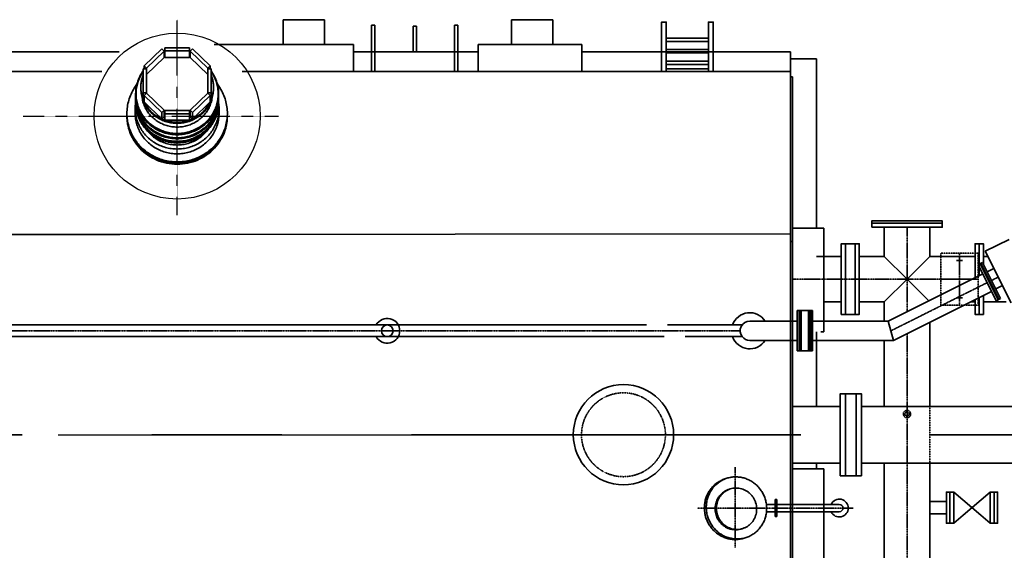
# Model space of a CAD drawing. Header units: inches. Extents: x -341304 to 31571016, y -692717 to 2132253.
# Tile 121 of 256: x 457621 to 462364, y -292040 to -289484. Entities that reach past the tile are written whole.
import ezdxf

# ---------------------------------------------------------------- set-up
doc = ezdxf.new("R2010")
doc.units = ezdxf.units.IN
doc.header["$MEASUREMENT"] = 0
for name, pattern in [('CENTER', [2, 1.25, -0.25, 0.25, -0.25]), ('CENTRE', [1.5, 0.75, -0.25, 0.25, -0.25]), ('DASHED', [0.75, 0.5, -0.25]), ('HIDDEN', [0.375, 0.25, -0.125])]:
    doc.linetypes.add(name, pattern=pattern)

# ---------------------------------------------------------------- blocks, each defined once
blk = doc.blocks.new('tyyyy')
at = {"color": 230, "linetype": 'CENTER', "lineweight": 30, "ltscale": 0.8}
for p, q in [((-1268331, 587290.5), (-1268331, 588231.4)), ((-1269072.6, 587768), (-1267842, 587768))]:
    blk.add_line(p, q, dxfattribs=at)
at = {"color": 230, "linetype": 'Continuous', "lineweight": 35}
for p, q in [((-1267821, 588112.2), (-1267821, 588232.2)), ((-1267821, 588232.2), (-1267621, 588232.2)), ((-1267621, 588112.2), (-1267621, 588232.2)), ((-1267394.5, 587982.4), (-1267394.5, 588205.2)), ((-1267378.5, 588205.2), (-1267394.5, 588205.2)), ((-1267378.5, 587982.4), (-1267378.5, 588205.2)), ((-1267194.5, 588077.2), (-1267194.5, 588200.5)), ((-1267178.5, 588200.5), (-1267194.5, 588200.5)), ((-1267178.5, 588077.2), (-1267178.5, 588200.5)), ((-1266994.5, 587982.4), (-1266994.5, 588205.2)), ((-1266978.5, 588205.2), (-1266994.5, 588205.2)), ((-1266978.5, 587982.4), (-1266978.5, 588205.2)), ((-1266721, 588112.2), (-1266721, 588232.2)), ((-1266721, 588232.2), (-1266521, 588232.2)), ((-1266521, 588112.2), (-1266521, 588232.2)), ((-1268152.3, 588112.2), (-1267481, 588112.2)), ((-1267481, 588112.2), (-1267481, 587982.4)), ((-1266881, 588112.2), (-1266881, 587982.4)), ((-1266881, 588112.2), (-1266381, 588112.2)), ((-1266381, 588112.2), (-1266381, 587982.4)), ((-1268609.7, 588077.2), (-1269352.3, 588077.2)), ((-1268404.8, 588091.3), (-1268489.7, 588009.4)), ((-1268478.4, 587998.4), (-1268393.5, 588080.4)), ((-1268393.5, 588080.4), (-1268404.8, 588091.3)), ((-1268393.5, 588049.3), (-1268393.5, 588080.4)), ((-1268391, 588050.3), (-1268391, 588096.8)), ((-1268271, 588096.8), (-1268391, 588096.8)), ((-1268391, 588081.4), (-1268271, 588081.4)), ((-1268271, 588050.3), (-1268271, 588096.8)), ((-1268257.2, 588091.3), (-1268268.5, 588080.4)), ((-1268268.5, 588049.3), (-1268268.5, 588080.4)), ((-1268268.5, 588080.4), (-1268183.6, 587998.4)), ((-1268172.3, 588009.4), (-1268257.2, 588091.3)), ((-1266881, 588077.2), (-1267481, 588077.2)), ((-1265376, 588077.2), (-1266381, 588077.2)), ((-1265376, 586368.9), (-1265376, 588077.2)), ((-1268489.7, 587996), (-1268489.7, 588009.4)), ((-1268489.7, 588009.4), (-1268478.4, 587998.4)), ((-1268478.4, 587967.4), (-1268393.5, 588049.3)), ((-1268391, 588050.3), (-1268271, 588050.3)), ((-1268268.5, 588049.3), (-1268183.6, 587967.4)), ((-1268183.6, 587998.4), (-1268172.3, 588009.4)), ((-1268172.3, 587996), (-1268172.3, 588009.4)), ((-1265376, 588043.2), (-1265251, 588043.2)), ((-1265251, 588043.2), (-1265251, 587228.2)), ((-1268693.7, 587982.4), (-1269268.3, 587982.4)), ((-1268495.4, 587849), (-1268495.4, 587996)), ((-1268479.4, 587996), (-1268495.4, 587996)), ((-1268479.4, 587876.7), (-1268479.4, 587996)), ((-1268479.4, 587968.4), (-1268478.4, 587967.4)), ((-1268478.4, 587967.4), (-1268478.4, 587998.4)), ((-1268183.6, 587967.4), (-1268183.6, 587998.4)), ((-1268183.6, 587967.4), (-1268182.6, 587968.4)), ((-1268182.6, 587876.7), (-1268182.6, 587996)), ((-1268166.6, 587996), (-1268182.6, 587996)), ((-1268166.6, 587849), (-1268166.6, 587996)), ((-1265376, 587982.4), (-1268018.3, 587982.4)), ((-1265974.8, 587995.7), (-1265771.6, 587995.7)), ((-1265974.8, 587995.7), (-1265771.6, 587995.7)), ((-1265376, 587957.2), (-1265366, 587957.2)), ((-1265366, 587957.2), (-1265366, 586362.3)), ((-1268531, 587874.1), (-1268531, 587871.5)), ((-1268495.4, 587880.1), (-1268479.4, 587880.1)), ((-1268478.4, 587877.7), (-1268489.7, 587866.8)), ((-1268489.7, 587835.7), (-1268489.7, 587866.8)), ((-1268489.7, 587866.8), (-1268404.8, 587784.8)), ((-1268393.5, 587795.7), (-1268478.4, 587877.7)), ((-1268183.6, 587877.7), (-1268268.5, 587795.7)), ((-1268257.2, 587784.8), (-1268172.3, 587866.8)), ((-1268172.3, 587866.8), (-1268183.6, 587877.7)), ((-1268182.6, 587880.1), (-1268166.6, 587880.1)), ((-1268172.3, 587835.7), (-1268172.3, 587866.8)), ((-1268131, 587874.1), (-1268131, 587871.5)), ((-1268531, 587853.9), (-1268531, 587851.9)), ((-1268531, 587833.6), (-1268531, 587832.2)), ((-1268495.4, 587849), (-1268489.7, 587849)), ((-1268489.7, 587835.7), (-1268404.8, 587753.7)), ((-1268257.2, 587753.7), (-1268172.3, 587835.7)), ((-1268172.3, 587849), (-1268166.6, 587849)), ((-1268131, 587853.9), (-1268131, 587851.9)), ((-1268131, 587833.6), (-1268131, 587832.2)), ((-1268533, 587804.2), (-1268533, 587781)), ((-1268404.8, 587784.8), (-1268393.5, 587795.7)), ((-1268404.8, 587753.7), (-1268404.8, 587784.8)), ((-1268393.5, 587764.7), (-1268393.5, 587795.7)), ((-1268391, 587748.2), (-1268391, 587794.7)), ((-1268271, 587794.7), (-1268391, 587794.7)), ((-1268391, 587779.3), (-1268271, 587779.3)), ((-1268271, 587748.2), (-1268271, 587794.7)), ((-1268268.5, 587764.7), (-1268268.5, 587795.7)), ((-1268268.5, 587795.7), (-1268257.2, 587784.8)), ((-1268257.2, 587753.7), (-1268257.2, 587784.8)), ((-1268129, 587804.2), (-1268129, 587781)), ((-1268404.8, 587753.7), (-1268393.5, 587764.7)), ((-1268391, 587748.2), (-1268271, 587748.2)), ((-1268268.5, 587764.7), (-1268257.2, 587753.7)), ((-1270604.6, 587197.9), (-1268953, 587197.9)), ((-1268953, 587197.9), (-1268607.4, 587197.9)), ((-1265376, 587200.9), (-1268607.4, 587197.9)), ((-1265216, 587228.2), (-1265366, 587228.2)), ((-1265216, 587228.2), (-1265216, 586728.2)), ((-1265376, 587164.2), (-1265366, 587164.2)), ((-1264396.5, 587033.4), (-1264428.6, 587017.6)), ((-1264355.7, 586951.9), (-1264387.8, 586936)), ((-1266070.3, 586761.2), (-1272443.7, 586761.2)), ((-1265609.3, 586761.2), (-1265968.7, 586761.2)), ((-1265251, 586728.2), (-1265251, 586368.9)), ((-1265216, 586728.2), (-1265229.8, 586728.2)), ((-1265985.7, 586705.2), (-1272443.7, 586705.2)), ((-1265609.3, 586705.2), (-1265884.1, 586705.2)), ((-1265376, 585499.8), (-1265376, 586374.9)), ((-1265366, 586368.3), (-1265366, 585499.8)), ((-1265366, 586068.2), (-1265216, 586068.2)), ((-1265251, 586095.9), (-1265251, 586068.2)), ((-1265216, 585568.2), (-1265216, 586068.2)), ((-1265691.9, 586019.7), (-1265682.7, 586022.7)), ((-1265673.1, 585969.1), (-1265666.9, 585971.1)), ((-1265611.7, 585778.8), (-1265605.5, 585780.8)), ((-1265599.8, 585734.2), (-1265590.6, 585737.1))]:
    blk.add_line(p, q, dxfattribs=at)
at = {"color": 230, "lineweight": 35}
for p, q in [((-1264924.6, 587092), (-1264924.6, 587232.4)), ((-1264705.5, 587232.4), (-1264705.5, 587092)), ((-1264438, 587116.2), (-1264323.6, 587173.4)), ((-1264438, 587116.2), (-1264313.5, 586867.5)), ((-1265132, 587092), (-1265251, 587092)), ((-1265045, 587092), (-1264924.6, 587092)), ((-1264924.6, 587092), (-1264815, 586982.4)), ((-1264705.5, 587092), (-1264815, 586982.4)), ((-1264487, 587092), (-1264705.5, 587092)), ((-1264577, 587072.4), (-1264547, 587072.4)), ((-1264562, 587057.4), (-1264562, 587087.4)), ((-1264451.2, 587062.8), (-1264472.4, 587052.2)), ((-1264376, 586882.9), (-1264463, 587056.8)), ((-1264372.4, 586884.8), (-1264459.4, 587058.7)), ((-1264364.2, 586888.9), (-1264451.2, 587062.8)), ((-1264447, 587092), (-1264425.8, 587092)), ((-1264385.4, 586878.3), (-1264472.4, 587052.2)), ((-1264815, 586982.4), (-1264924.6, 586872.9)), ((-1264815, 586982.4), (-1264709.8, 586877.2)), ((-1265216, 586872.9), (-1265132, 586872.9)), ((-1264924.6, 586872.9), (-1265045, 586872.9)), ((-1264924.6, 586779.4), (-1264924.6, 586872.9)), ((-1264577, 586892.4), (-1264547, 586892.4)), ((-1264562, 586877.4), (-1264562, 586907.4)), ((-1264506.6, 586872.9), (-1264487, 586872.9)), ((-1264447, 586872.9), (-1264337, 586872.9)), ((-1264364.2, 586888.9), (-1264385.4, 586878.3)), ((-1265269.7, 586830.5), (-1265344.4, 586830.5)), ((-1265344.4, 586636), (-1265344.4, 586830.5)), ((-1265335.2, 586636), (-1265335.2, 586830.5)), ((-1265331.2, 586636), (-1265331.2, 586830.5)), ((-1265324.3, 586636), (-1265324.3, 586830.4)), ((-1265289.8, 586636), (-1265289.8, 586830.4)), ((-1265282.9, 586636), (-1265282.9, 586830.5)), ((-1265278.9, 586636), (-1265278.9, 586830.5)), ((-1265269.7, 586636), (-1265269.7, 586830.5)), ((-1265572.4, 586779.4), (-1265344.4, 586779.4)), ((-1265269.7, 586779.4), (-1264905.2, 586779.4)), ((-1264905.2, 586779.4), (-1264879.4, 586687.1)), ((-1264705.5, 586368.9), (-1264705.5, 586773.8)), ((-1265572.4, 586687.1), (-1265344.4, 586687.1)), ((-1265269.7, 586687.1), (-1264879.4, 586687.1)), ((-1264924.6, 586368.9), (-1264924.6, 586687.1)), ((-1265269.7, 586636), (-1265344.4, 586636)), ((-1265137, 586368.9), (-1265366, 586368.9)), ((-1265035, 586368.9), (-1262627, 586368.9)), ((-1265137, 586095.9), (-1265366, 586095.9)), ((-1265035, 586095.9), (-1262627, 586095.9)), ((-1264924.6, 585592), (-1264924.6, 586095.9)), ((-1264705.5, 585592), (-1264705.5, 586095.9)), ((-1265450.2, 585920.8), (-1265442, 585920.8)), ((-1265450.2, 585837.7), (-1265450.2, 585920.8)), ((-1265446.1, 585837.7), (-1265446.1, 585920.8)), ((-1265442, 585837.7), (-1265442, 585920.8)), ((-1264589.5, 585956.2), (-1264459.4, 585844.7)), ((-1264544.5, 585844.7), (-1264414.5, 585956.2)), ((-1265450.2, 585896.9), (-1265492.5, 585896.9)), ((-1265141.2, 585896.9), (-1265442, 585896.9)), ((-1264705.5, 585911.2), (-1264625.5, 585911.2)), ((-1265450.2, 585861.5), (-1265492, 585861.5)), ((-1265450.2, 585837.7), (-1265442, 585837.7)), ((-1265141.2, 585861.5), (-1265442, 585861.5)), ((-1264705.5, 585851.2), (-1264625.5, 585851.2)), ((-1264589.5, 585806.2), (-1264544.5, 585844.7)), ((-1264459.4, 585844.7), (-1264414.5, 585806.2))]:
    blk.add_line(p, q, dxfattribs=at)
at = {"color": 230, "linetype": 'CENTER', "lineweight": 35}
for p, q in [((-1264815, 586824.5), (-1264815, 587232.4)), ((-1264562, 586857.4), (-1264562, 587107.4)), ((-1265362, 586982.4), (-1264499.7, 586982.4)), ((-1264428.9, 586965.2), (-1264892.3, 586733.2)), ((-1264472, 586982.4), (-1264652, 586982.4)), ((-1264375.7, 586991.9), (-1264407.7, 586975.9)), ((-1265618.8, 586733.2), (-1272443.7, 586733.2)), ((-1264815, 585232.4), (-1264815, 586719.2)), ((-1265642.1, 585689), (-1265642.1, 586076.6)), ((-1265073.7, 585879.2), (-1265824.1, 585879.2))]:
    blk.add_line(p, q, dxfattribs=at)
at = {"color": 230, "linetype": 'Continuous', "lineweight": 35, "ltscale": 0.1}
for p, q in [((-1264450, 587007.3), (-1264905.2, 586779.4)), ((-1264407.4, 586922.3), (-1264879.4, 586687.1))]:
    blk.add_line(p, q, dxfattribs=at)
at = {"color": 230, "linetype": 'HIDDEN', "lineweight": 35, "ltscale": 0.5}
for p, q in [((-1264924.6, 586396.7), (-1264924.6, 586669.7)), ((-1264705.5, 586095.9), (-1264705.5, 586368.9))]:
    blk.add_line(p, q, dxfattribs=at)
at = {"color": 230, "linetype": 'CENTRE', "lineweight": 35, "ltscale": 2500}
blk.add_line((-1274702.3, 586232.4), (-1255686, 586232.4), dxfattribs=at)
at = {"color": 230, "lineweight": 35}
for points in [[(-1265997.7, 587982.4), (-1265974.8, 587982.4), (-1265974.8, 588221), (-1265997.7, 588221)], [(-1265748.7, 587982.4), (-1265771.6, 587982.4), (-1265771.6, 588221), (-1265748.7, 588221)], [(-1265974.8, 588143.5), (-1265771.6, 588143.5), (-1265771.6, 588127.8), (-1265974.8, 588127.8)], [(-1265974.8, 588087.8), (-1265771.6, 588087.8), (-1265771.6, 588072.1), (-1265974.8, 588072.1)], [(-1265974.8, 588032.1), (-1265771.6, 588032.1), (-1265771.6, 588016.3), (-1265974.8, 588016.3)], [(-1264985, 587252.4), (-1264985, 587262.4), (-1264645, 587262.4), (-1264645, 587252.4)], [(-1264985, 587232.4), (-1264985, 587252.4), (-1264645, 587252.4), (-1264645, 587232.4)], [(-1265112, 586812.4), (-1265132, 586812.4), (-1265132, 587152.4), (-1265112, 587152.4)], [(-1265112, 587152.4), (-1265065, 587152.4), (-1265065, 586812.4), (-1265112, 586812.4)], [(-1265065, 587152.4), (-1265045, 587152.4), (-1265045, 586812.4), (-1265065, 586812.4)], [(-1265112, 586429.9), (-1265137, 586429.9), (-1265137, 586034.9), (-1265112, 586034.9)], [(-1265112, 586429.9), (-1265060, 586429.9), (-1265060, 586034.9), (-1265112, 586034.9)], [(-1265060, 586429.9), (-1265035, 586429.9), (-1265035, 586034.9), (-1265060, 586034.9)]]:
    blk.add_lwpolyline(points, close=True, dxfattribs=at)
for points in [[(-1264467, 586998.8), (-1264467, 587152.4), (-1264487, 587152.4), (-1264487, 586988.7)], [(-1264467, 586998.8), (-1264467, 587152.4), (-1264447, 587152.4), (-1264447, 587054.4)], [(-1264487, 586882.7), (-1264487, 586812.4), (-1264467, 586812.4), (-1264467, 586892.6)], [(-1264447, 586902.6), (-1264447, 586812.4), (-1264467, 586812.4), (-1264467, 586892.6)], [(-1264625.5, 585844.7), (-1264625.5, 585956.2), (-1264609.5, 585956.2), (-1264609.5, 585844.7)], [(-1264609.5, 585853.7), (-1264609.5, 585956.2), (-1264589.5, 585956.2), (-1264589.5, 585844.7)], [(-1264394.5, 585844.7), (-1264394.5, 585956.2), (-1264414.5, 585956.2), (-1264414.5, 585844.7)], [(-1264394.5, 585853.7), (-1264394.5, 585956.2), (-1264378.5, 585956.2), (-1264378.5, 585844.7)], [(-1264609.5, 585844.7), (-1264609.5, 585806.2), (-1264625.5, 585806.2), (-1264625.5, 585844.7)], [(-1264589.5, 585844.7), (-1264589.5, 585806.2), (-1264609.5, 585806.2), (-1264609.5, 585844.7)], [(-1264414.5, 585844.7), (-1264414.5, 585806.2), (-1264394.5, 585806.2), (-1264394.5, 585844.7)], [(-1264378.5, 585844.7), (-1264378.5, 585806.2), (-1264394.5, 585806.2), (-1264394.5, 585844.7)]]:
    blk.add_lwpolyline(points, dxfattribs=at)
at = {"color": 230, "linetype": 'DASHED', "lineweight": 35}
blk.add_lwpolyline([(-1264472, 586857.4), (-1264652, 586857.4), (-1264652, 587107.4), (-1264472, 587107.4)], close=True, dxfattribs=at)
at = {"color": 230}
blk.add_circle((-1268331, 587768), 400, dxfattribs=at)
at = {"color": 230, "lineweight": 35}
for centre, radius in [((-1267319, 586733.2), 28), ((-1266181, 586232.4), 241.5)]:
    blk.add_circle(centre, radius, dxfattribs=at)
at = {"color": 230, "linetype": 'HIDDEN', "lineweight": 35, "ltscale": 0.5}
blk.add_circle((-1266181, 586232.4), 202, dxfattribs=at)
at = {"color": 230, "linetype": 'HIDDEN', "lineweight": 35}
for radius in [17.5, 10]:
    blk.add_circle((-1264815, 586332.4), radius, dxfattribs=at)
at = {"color": 230, "lineweight": 35}
for centre, radius, start, end in [((-1265572.6, 586733.2), 87.2, 31.967, 161.2678), ((-1267319, 586733.2), 60.1, 207.7739, 152.2261), ((-1265572.6, 586733.2), 46.2, 89.6892, 217.3424), ((-1265572.6, 586733.2), 87.2, 198.7322, 328.033), ((-1265572.6, 586733.2), 46.2, 217.3424, 270.3108), ((-1265141.2, 585879.2), 43, 204.2709, 155.7291), ((-1265141.2, 585879.2), 17.7, 270, 90)]:
    blk.add_arc(centre, radius, start, end, dxfattribs=at)
at = {"color": 230, "linetype": 'Continuous', "lineweight": 35}
for points, start_tangent, end_tangent in [([(-1268393.5, 588064.9), (-1268391, 588065.8)], (0.938034, 0.346544), (0.943108, 0.332486)), ([(-1268271, 588065.8), (-1268268.5, 588064.9)], (0.943108, -0.332486), (0.938034, -0.346544)), ([(-1268531, 587875.1), (-1268528.3, 587905.9), (-1268520.2, 587936.8), (-1268506.9, 587966.1), (-1268495.9, 587983.5)], (0.005581, 0.999984), (0.578931, 0.815377)), ([(-1268528.8, 587874.9), (-1268526.8, 587902.1), (-1268520.8, 587928.7), (-1268510.9, 587954.3), (-1268497.4, 587978.2), (-1268495.6, 587980.9)], (0, 1), (0.567969, 0.82305)), ([(-1268506, 587907), (-1268504.8, 587926.7), (-1268501.3, 587946.1), (-1268495.4, 587965)], (0, 1), (0.353463, 0.935448)), ([(-1268166.6, 587965), (-1268160.7, 587946.1), (-1268157.2, 587926.7), (-1268156, 587907)], (0.353463, -0.935448), (0, -1)), ([(-1268166.4, 587980.9), (-1268164.6, 587978.2), (-1268151.1, 587954.3), (-1268141.2, 587928.7), (-1268135.2, 587902.1), (-1268133.2, 587874.9)], (0.567969, -0.82305), (0, -1)), ([(-1268166.1, 587983.5), (-1268155.1, 587966), (-1268141.8, 587936.8), (-1268133.7, 587905.9), (-1268131, 587875.1)], (0.578934, -0.815374), (0.005581, -0.999984)), ([(-1268573, 587781), (-1268570.7, 587812.8), (-1268564, 587844), (-1268553, 587874.1), (-1268537.8, 587902.4), (-1268524.8, 587921)], (0, 1), (0.612418, 0.790534)), ([(-1268137.2, 587921), (-1268124.2, 587902.4), (-1268109, 587874.1), (-1268098, 587844), (-1268091.3, 587812.8), (-1268089, 587781)], (0.612416, -0.790535), (0, -1)), ([(-1268531, 587874.1), (-1268531, 587875.1)], (0, 1), (0.005581, 0.999984)), ([(-1268531, 587874.1), (-1268531, 587871.5)], (0, -1), (0.013566, -0.999908)), ([(-1268131, 587871.5), (-1268133.7, 587839.7), (-1268141.8, 587808.8), (-1268155.1, 587779.5), (-1268173.1, 587752.8), (-1268195.5, 587729.2), (-1268221.6, 587709.6), (-1268250.7, 587694.4), (-1268281.9, 587684), (-1268314.5, 587678.7), (-1268347.6, 587678.7), (-1268380.2, 587684), (-1268411.4, 587694.4), (-1268440.5, 587709.6), (-1268466.5, 587729.3), (-1268488.9, 587752.8), (-1268506.9, 587779.5), (-1268520.2, 587808.8), (-1268528.3, 587839.7), (-1268531, 587871.5)], (0, -1), (0, 1)), ([(-1268531, 587871.5), (-1268529, 587844), (-1268522.9, 587817.1), (-1268512.9, 587791.3), (-1268499.3, 587767.1), (-1268482.2, 587745), (-1268462, 587725.5), (-1268439.1, 587709), (-1268414.1, 587695.8), (-1268387.3, 587686.2), (-1268359.5, 587680.3), (-1268331, 587678.4), (-1268302.5, 587680.3), (-1268274.7, 587686.2), (-1268247.9, 587695.8), (-1268222.9, 587709), (-1268200, 587725.5), (-1268179.9, 587745), (-1268162.8, 587767.1), (-1268149.1, 587791.3), (-1268139.1, 587817.1), (-1268133, 587844), (-1268131, 587871.5)], (0, -1), (0, 1)), ([(-1268531, 587871.5), (-1268530, 587855.2)], (0.013566, -0.999908), (0.100873, -0.994899)), ([(-1268531, 587854.8), (-1268530.8, 587862.7)], (0.004868, 0.999988), (0.047504, 0.998871)), ([(-1268528.8, 587874.9), (-1268526.8, 587847.7), (-1268520.8, 587821.1), (-1268510.9, 587795.6), (-1268497.4, 587771.6), (-1268480.5, 587749.8), (-1268460.5, 587730.6), (-1268437.9, 587714.2), (-1268413.2, 587701.2), (-1268386.7, 587691.6), (-1268359.1, 587685.8), (-1268331, 587683.9), (-1268302.9, 587685.8), (-1268275.3, 587691.6), (-1268248.8, 587701.2), (-1268224.1, 587714.2), (-1268201.5, 587730.6), (-1268181.5, 587749.8), (-1268164.6, 587771.6), (-1268151.1, 587795.6), (-1268141.2, 587821.1), (-1268135.2, 587847.7), (-1268133.2, 587874.9)], (0, -1), (0, 1)), ([(-1268506, 587907), (-1268505.9, 587901.8)], (0, -1), (0.031667, -0.999498)), ([(-1268506, 587901.8), (-1268504, 587876.6), (-1268498.2, 587852)], (0, -1), (0.304225, -0.9526)), ([(-1268505.9, 587901.8), (-1268504.8, 587887.3), (-1268501.3, 587867.9), (-1268495.4, 587849)], (0.031667, -0.999498), (0.353463, -0.935448)), ([(-1268166.6, 587849), (-1268160.7, 587867.9), (-1268157.2, 587887.3), (-1268156.1, 587901.8)], (0.353463, 0.935448), (0.031667, 0.999498)), ([(-1268163.8, 587852), (-1268158, 587876.6), (-1268156, 587901.8)], (0.304225, 0.9526), (0, 1)), ([(-1268156.1, 587901.8), (-1268156, 587907)], (0.031667, 0.999498), (0, 1)), ([(-1268132, 587855.2), (-1268131, 587871.5)], (0.100827, 0.994904), (0.013566, 0.999908)), ([(-1268131.2, 587862.7), (-1268131, 587854.8)], (0.047507, -0.998871), (0.004868, -0.999988)), ([(-1268131, 587875.1), (-1268131, 587874.1)], (0.005581, -0.999984), (0, -1)), ([(-1268131, 587871.5), (-1268131, 587874.1)], (0.013566, 0.999908), (0, 1)), ([(-1268533, 587804.2), (-1268531, 587831.8)], (0, 1), (0.145867, 0.989304)), ([(-1268531, 587853.9), (-1268531, 587854.8)], (0, 1), (0.004868, 0.999988)), ([(-1268531, 587853.9), (-1268531, 587851.9)], (0, -1), (0.010668, -0.999943)), ([(-1268131, 587851.9), (-1268133.7, 587820), (-1268141.8, 587789.1), (-1268155.1, 587759.8), (-1268173.1, 587733.1), (-1268195.5, 587709.6), (-1268221.6, 587689.9), (-1268250.7, 587674.7), (-1268281.9, 587664.3), (-1268314.5, 587659.1), (-1268347.6, 587659.1), (-1268380.2, 587664.3), (-1268411.4, 587674.7), (-1268440.5, 587690), (-1268466.5, 587709.6), (-1268488.9, 587733.1), (-1268506.9, 587759.9), (-1268520.2, 587789.1), (-1268528.3, 587820.1), (-1268531, 587851.9)], (0, -1), (0, 1)), ([(-1268531, 587851.9), (-1268530.4, 587839)], (0.010668, -0.999943), (0.079394, -0.996843)), ([(-1268531, 587851.9), (-1268529, 587824.4), (-1268522.9, 587797.4), (-1268512.9, 587771.6), (-1268499.3, 587747.4), (-1268482.2, 587725.4), (-1268462, 587705.9), (-1268439.1, 587689.3), (-1268414.1, 587676.1), (-1268387.3, 587666.5), (-1268359.5, 587660.6), (-1268331, 587658.7), (-1268302.5, 587660.6), (-1268274.7, 587666.5), (-1268247.9, 587676.1), (-1268222.9, 587689.3), (-1268200, 587705.9), (-1268179.9, 587725.4), (-1268162.8, 587747.4), (-1268149.1, 587771.6), (-1268139.1, 587797.4), (-1268133, 587824.4), (-1268131, 587851.9)], (0, -1), (0, 1)), ([(-1268531, 587833.6), (-1268530.8, 587842.8)], (0, 1), (0.049097, 0.998794)), ([(-1268531, 587833.6), (-1268531, 587832.2)], (0, -1), (0.007416, -0.999972)), ([(-1268131, 587832.2), (-1268133.7, 587800.4), (-1268141.8, 587769.4), (-1268155.1, 587740.2), (-1268173.1, 587713.4), (-1268195.5, 587689.9), (-1268221.6, 587670.3), (-1268250.7, 587655), (-1268281.9, 587644.7), (-1268314.5, 587639.4), (-1268347.6, 587639.4), (-1268380.2, 587644.7), (-1268411.4, 587655.1), (-1268440.5, 587670.3), (-1268466.5, 587689.9), (-1268488.9, 587713.4), (-1268506.9, 587740.2), (-1268520.2, 587769.4), (-1268528.3, 587800.4), (-1268531, 587832.2)], (0, -1), (0, 1)), ([(-1268531, 587832.2), (-1268530.7, 587823.3)], (0.007416, -0.999972), (0.055235, -0.998473)), ([(-1268531, 587832.2), (-1268529, 587804.7), (-1268522.9, 587777.8), (-1268512.9, 587751.9), (-1268499.3, 587727.8), (-1268482.2, 587705.7), (-1268462, 587686.2), (-1268439.1, 587669.7), (-1268414.1, 587656.5), (-1268387.3, 587646.8), (-1268359.5, 587641), (-1268331, 587639), (-1268302.5, 587641), (-1268274.7, 587646.8), (-1268247.9, 587656.5), (-1268222.9, 587669.7), (-1268200, 587686.2), (-1268179.9, 587705.7), (-1268162.8, 587727.8), (-1268149.1, 587751.9), (-1268139.1, 587777.8), (-1268133, 587804.7), (-1268131, 587832.2)], (0, -1), (0, 1)), ([(-1268530.7, 587823.3), (-1268529, 587806.1), (-1268528.7, 587804.6)], (0.055235, -0.998473), (0.154908, -0.987929)), ([(-1268530.4, 587839), (-1268529, 587826.4), (-1268528.8, 587825.3)], (0.079394, -0.996843), (0.15289, -0.988243)), ([(-1268530, 587855.2), (-1268529, 587846.6), (-1268528.9, 587845.9)], (0.100873, -0.994899), (0.151091, -0.98852)), ([(-1268528.9, 587845.9), (-1268522.9, 587819.6), (-1268512.9, 587793.8), (-1268499.3, 587769.6), (-1268482.2, 587747.6), (-1268462, 587728.1), (-1268439.1, 587711.6), (-1268414.1, 587698.3), (-1268387.3, 587688.7), (-1268359.5, 587682.9), (-1268331, 587680.9), (-1268302.5, 587682.9), (-1268274.7, 587688.7), (-1268247.9, 587698.3), (-1268222.9, 587711.6), (-1268200, 587728.1), (-1268179.9, 587747.6), (-1268162.8, 587769.6), (-1268149.1, 587793.8), (-1268139.1, 587819.6), (-1268133.1, 587845.9)], (0.151091, -0.98852), (0.151097, 0.988519)), ([(-1268528.8, 587825.3), (-1268523, 587799.8)], (0.15289, -0.988243), (0.288798, -0.95739)), ([(-1268528.3, 587837.9), (-1268527, 587827.4), (-1268521, 587800.7), (-1268511.2, 587775.1), (-1268497.6, 587751.2), (-1268480.7, 587729.3), (-1268460.7, 587710), (-1268438.1, 587693.7), (-1268413.3, 587680.6), (-1268386.8, 587671), (-1268359.2, 587665.2), (-1268331, 587663.3), (-1268302.8, 587665.2), (-1268275.2, 587671), (-1268248.7, 587680.6), (-1268223.9, 587693.7), (-1268201.3, 587710), (-1268181.3, 587729.3), (-1268164.4, 587751.2), (-1268150.8, 587775.1), (-1268141, 587800.7), (-1268135, 587827.4), (-1268133.7, 587837.9)], (0.090144, -0.995929), (0.090148, 0.995928)), ([(-1268500.1, 587858.9), (-1268499.6, 587855), (-1268493.9, 587831), (-1268484.6, 587808.1), (-1268471.9, 587786.8), (-1268456, 587767.6), (-1268437.3, 587750.8), (-1268416.2, 587737), (-1268393.3, 587726.3), (-1268368.9, 587719), (-1268343.7, 587715.4), (-1268318.3, 587715.4), (-1268293.1, 587719), (-1268268.7, 587726.3), (-1268245.8, 587737), (-1268224.7, 587750.8), (-1268206, 587767.6), (-1268190.2, 587786.8), (-1268177.4, 587808.1), (-1268168.1, 587831), (-1268162.4, 587855), (-1268161.9, 587858.9)], (0.129491, -0.991581), (0.129491, 0.991581)), ([(-1268498.2, 587852), (-1268497, 587848.4)], (0.304225, -0.9526), (0.326104, -0.945334)), ([(-1268497, 587848.4), (-1268491.7, 587834.9)], (0.326104, -0.945334), (0.407764, -0.913088)), ([(-1268495.4, 587849), (-1268492.7, 587842.3), (-1268489.7, 587835.7)], (0.353463, -0.935448), (0.433928, -0.900948)), ([(-1268491.7, 587834.9), (-1268488.7, 587828.5), (-1268475.6, 587806.6), (-1268459.3, 587786.8), (-1268440.1, 587769.7), (-1268418.5, 587755.4), (-1268394.9, 587744.5), (-1268369.9, 587737), (-1268344.1, 587733.3), (-1268317.9, 587733.3), (-1268292.1, 587737), (-1268267.1, 587744.5), (-1268243.5, 587755.4), (-1268221.9, 587769.7), (-1268202.7, 587786.8), (-1268186.4, 587806.6), (-1268173.3, 587828.5), (-1268170.3, 587834.9)], (0.407764, -0.913088), (0.407764, 0.913088)), ([(-1268489.7, 587835.7), (-1268477.8, 587815), (-1268463.1, 587796.1), (-1268445.8, 587779.4), (-1268426.2, 587765.2), (-1268404.8, 587753.7)], (0.433928, -0.900948), (0.912136, -0.409888)), ([(-1268257.2, 587753.7), (-1268235.8, 587765.2), (-1268216.2, 587779.4), (-1268198.9, 587796.1), (-1268184.2, 587815), (-1268172.3, 587835.7)], (0.912136, 0.409888), (0.433928, 0.900948)), ([(-1268172.3, 587835.7), (-1268169.3, 587842.3), (-1268166.6, 587849)], (0.433928, 0.900948), (0.353463, 0.935448)), ([(-1268170.3, 587834.9), (-1268165, 587848.4)], (0.407764, 0.913088), (0.326104, 0.945334)), ([(-1268165, 587848.4), (-1268163.8, 587852)], (0.326104, 0.945334), (0.304225, 0.9526)), ([(-1268139, 587799.8), (-1268133.2, 587825.3)], (0.288726, 0.957412), (0.152896, 0.988242)), ([(-1268133.3, 587804.6), (-1268133, 587806.1), (-1268131.3, 587823.3)], (0.154914, 0.987928), (0.05521, 0.998475)), ([(-1268133.2, 587825.3), (-1268133, 587826.4), (-1268131.6, 587839)], (0.152896, 0.988242), (0.079358, 0.996846)), ([(-1268133.1, 587845.9), (-1268133, 587846.6), (-1268132, 587855.2)], (0.151097, 0.988519), (0.100827, 0.994904)), ([(-1268131.6, 587839), (-1268131, 587851.9)], (0.079358, 0.996846), (0.010668, 0.999943)), ([(-1268131.3, 587823.3), (-1268131, 587832.2)], (0.05521, 0.998475), (0.007416, 0.999972)), ([(-1268131.2, 587842.8), (-1268131, 587833.6)], (0.049101, -0.998794), (0, -1)), ([(-1268131, 587854.8), (-1268131, 587853.9)], (0.004868, -0.999988), (0, -1)), ([(-1268131, 587851.9), (-1268131, 587853.9)], (0.010668, 0.999943), (0, 1)), ([(-1268131, 587832.2), (-1268131, 587833.6)], (0.007416, 0.999972), (0, 1)), ([(-1268131, 587831.8), (-1268129, 587804.2)], (0.145867, -0.989304), (0, -1)), ([(-1268573, 587781), (-1268572.9, 587775.8)], (0, -1), (0.022892, -0.999738)), ([(-1268573, 587775.8), (-1268572.9, 587769.6)], (0, -1), (0.027468, -0.999623)), ([(-1268573, 587769.6), (-1268572.7, 587757.9)], (0, -1), (0.05168, -0.998664)), ([(-1268572.9, 587775.8), (-1268570.7, 587749.1), (-1268564, 587717.9), (-1268553, 587687.8), (-1268537.8, 587659.5), (-1268518.7, 587633.4), (-1268496.2, 587610.1), (-1268470.6, 587590), (-1268442.3, 587573.4), (-1268412, 587560.7), (-1268380.2, 587552.1), (-1268347.5, 587547.7), (-1268314.5, 587547.7), (-1268281.8, 587552.1), (-1268250, 587560.7), (-1268219.7, 587573.4), (-1268191.4, 587590), (-1268165.8, 587610.1), (-1268143.3, 587633.4), (-1268124.2, 587659.5), (-1268109, 587687.8), (-1268098, 587717.9), (-1268091.3, 587749.1), (-1268089.1, 587775.8)], (0.022892, -0.999738), (0.022892, 0.999738)), ([(-1268572.9, 587769.6), (-1268570.7, 587743.9), (-1268564, 587712.7), (-1268553, 587682.6), (-1268537.8, 587654.3), (-1268518.7, 587628.3), (-1268496.2, 587604.9), (-1268470.6, 587584.8), (-1268442.3, 587568.2), (-1268412, 587555.5), (-1268380.2, 587546.9), (-1268347.5, 587542.6), (-1268314.5, 587542.6), (-1268281.8, 587546.9), (-1268250, 587555.5), (-1268219.7, 587568.2), (-1268191.4, 587584.8), (-1268165.8, 587604.9), (-1268143.3, 587628.3), (-1268124.2, 587654.3), (-1268109, 587682.6), (-1268098, 587712.7), (-1268091.3, 587743.9), (-1268089.1, 587769.6)], (0.027468, -0.999623), (0.027468, 0.999623)), ([(-1268572.9, 587769.6), (-1268566.9, 587723.8), (-1268549, 587674.4), (-1268520.2, 587630), (-1268481.9, 587593), (-1268436, 587565.2), (-1268384.9, 587547.9), (-1268331, 587542), (-1268277.2, 587547.9), (-1268226, 587565.2), (-1268180.1, 587593), (-1268141.8, 587630), (-1268113, 587674.4), (-1268095.1, 587723.8), (-1268089.1, 587769.6)], (0.027406, -0.999624), (0.027406, 0.999624)), ([(-1268533, 587804.2), (-1268531.6, 587781)], (0, -1), (0.122981, -0.992409)), ([(-1268533, 587781), (-1268530.9, 587753.2), (-1268524.8, 587726), (-1268514.7, 587699.9), (-1268500.9, 587675.5), (-1268483.7, 587653.2), (-1268463.3, 587633.5), (-1268440.2, 587616.8), (-1268414.9, 587603.5), (-1268387.9, 587593.7), (-1268359.7, 587587.8), (-1268331, 587585.8), (-1268302.3, 587587.8), (-1268274.1, 587593.7), (-1268247.1, 587603.5), (-1268221.8, 587616.8), (-1268198.7, 587633.5), (-1268178.3, 587653.2), (-1268161.1, 587675.5), (-1268147.3, 587699.9), (-1268137.2, 587726), (-1268131.1, 587753.2), (-1268129, 587781)], (0, -1), (0, 1)), ([(-1268531.6, 587781), (-1268530.9, 587776.5), (-1268524.8, 587749.3), (-1268514.7, 587723.2), (-1268500.9, 587698.8), (-1268483.7, 587676.5), (-1268463.3, 587656.8), (-1268440.2, 587640.1), (-1268414.9, 587626.8), (-1268387.9, 587617), (-1268359.7, 587611.1), (-1268331, 587609.1), (-1268302.3, 587611.1), (-1268274.1, 587617), (-1268247.1, 587626.8), (-1268221.8, 587640.1), (-1268198.7, 587656.8), (-1268178.3, 587676.5), (-1268161.1, 587698.8), (-1268147.3, 587723.2), (-1268137.2, 587749.3), (-1268131.1, 587776.5), (-1268130.4, 587781)], (0.122981, -0.992409), (0.122981, 0.992409)), ([(-1268528.7, 587804.6), (-1268524.3, 587783.8)], (0.154908, -0.987929), (0.265902, -0.964)), ([(-1268524.3, 587783.8), (-1268522.9, 587779.2), (-1268522.5, 587777.7)], (0.265902, -0.964), (0.298428, -0.954432)), ([(-1268523.4, 587799.7), (-1268518.9, 587781.9), (-1268509.2, 587756.6), (-1268495.8, 587732.9), (-1268479, 587711.3), (-1268459.3, 587692.2), (-1268436.9, 587676), (-1268412.4, 587663.1), (-1268386.2, 587653.6), (-1268358.9, 587647.9), (-1268331, 587646), (-1268303.1, 587647.9), (-1268275.8, 587653.6), (-1268249.6, 587663.1), (-1268225.1, 587676), (-1268202.7, 587692.2), (-1268183, 587711.3), (-1268166.2, 587732.9), (-1268152.8, 587756.6), (-1268143.1, 587781.9), (-1268138.6, 587799.7)], (0.193777, -0.981046), (0.193701, 0.981061)), ([(-1268523, 587799.8), (-1268522.9, 587799.3)], (0.288798, -0.95739), (0.291489, -0.956574)), ([(-1268522.9, 587799.3), (-1268512.9, 587773.6), (-1268499.3, 587749.4), (-1268482.2, 587727.4), (-1268462, 587707.9), (-1268439.1, 587691.3), (-1268414.1, 587678.1), (-1268387.3, 587668.5), (-1268359.5, 587662.6), (-1268331, 587660.7), (-1268302.5, 587662.6), (-1268274.7, 587668.5), (-1268247.9, 587678.1), (-1268222.9, 587691.3), (-1268200, 587707.9), (-1268179.9, 587727.4), (-1268162.8, 587749.4), (-1268149.1, 587773.6), (-1268139.1, 587799.3)], (0.291489, -0.956574), (0.291512, 0.956567)), ([(-1268522.5, 587777.7), (-1268513.2, 587753.9)], (0.298428, -0.954432), (0.424428, -0.905462)), ([(-1268148.8, 587753.9), (-1268139.5, 587777.7)], (0.42438, 0.905484), (0.298453, 0.954424)), ([(-1268139.5, 587777.7), (-1268139.1, 587779.2), (-1268137.7, 587783.9)], (0.298453, 0.954424), (0.265848, 0.964015)), ([(-1268139.1, 587799.3), (-1268139, 587799.8)], (0.291512, 0.956567), (0.288726, 0.957412)), ([(-1268137.7, 587783.9), (-1268133.3, 587804.6)], (0.265848, 0.964015), (0.154914, 0.987928)), ([(-1268130.4, 587781), (-1268129, 587804.2)], (0.122981, 0.992409), (0, 1)), ([(-1268089.3, 587757.9), (-1268089, 587769.6)], (0.05168, 0.998664), (0, 1)), ([(-1268089.1, 587775.8), (-1268089, 587781)], (0.022892, 0.999738), (0, 1)), ([(-1268572.7, 587757.9), (-1268570.9, 587738.8)], (0.05168, -0.998664), (0.136252, -0.990674)), ([(-1268570.9, 587738.8), (-1268567.7, 587721), (-1268552.1, 587674.5), (-1268526.8, 587632.2), (-1268492.9, 587595.8), (-1268452, 587567.1), (-1268405.8, 587547.2), (-1268356.3, 587537.1), (-1268305.7, 587537.1), (-1268256.2, 587547.2), (-1268210, 587567.1), (-1268169.1, 587595.8), (-1268135.2, 587632.2), (-1268109.9, 587674.5), (-1268094.3, 587721), (-1268091.1, 587738.8)], (0.136252, -0.990674), (0.136252, 0.990674)), ([(-1268513.2, 587753.9), (-1268512.9, 587753.3), (-1268512.8, 587753)], (0.424428, -0.905462), (0.429331, -0.903147)), ([(-1268512.8, 587753), (-1268499.3, 587729.1), (-1268482.2, 587707.1), (-1268462, 587687.6), (-1268439.1, 587671.1), (-1268414.1, 587657.9), (-1268387.3, 587648.2), (-1268359.5, 587642.4), (-1268331, 587640.4), (-1268302.5, 587642.4), (-1268274.7, 587648.2), (-1268247.9, 587657.9), (-1268222.9, 587671.1), (-1268200, 587687.6), (-1268179.9, 587707.1), (-1268162.8, 587729.1), (-1268149.2, 587753)], (0.429331, -0.903147), (0.429366, 0.903131)), ([(-1268404.8, 587753.7), (-1268398, 587750.8), (-1268391, 587748.2)], (0.912136, -0.409888), (0.943108, -0.332486)), ([(-1268391, 587748.2), (-1268367.5, 587741.7), (-1268343.2, 587738.4), (-1268318.8, 587738.4), (-1268294.5, 587741.7), (-1268271, 587748.2)], (0.943108, -0.332486), (0.943108, 0.332486)), ([(-1268271, 587748.2), (-1268264, 587750.8), (-1268257.2, 587753.7)], (0.943108, 0.332486), (0.912136, 0.409888)), ([(-1268149.2, 587753), (-1268149.1, 587753.3), (-1268148.8, 587753.9)], (0.429366, 0.903131), (0.42438, 0.905484)), ([(-1268091.1, 587738.8), (-1268089.3, 587757.9)], (0.136252, 0.990674), (0.05168, 0.998664)), ([(-1268482, 587706.1), (-1268481.4, 587705.2), (-1268464.4, 587684.7), (-1268444.5, 587666.8), (-1268422, 587652), (-1268397.5, 587640.6), (-1268371.5, 587632.9), (-1268344.6, 587628.9), (-1268317.4, 587628.9), (-1268290.5, 587632.9), (-1268264.5, 587640.6), (-1268240, 587652), (-1268217.5, 587666.8), (-1268197.6, 587684.7), (-1268180.6, 587705.2), (-1268180, 587706.1)], (0.571843, -0.820363), (0.571859, 0.820352)), ([(-1265691.9, 586019.7), (-1265711, 586011.9), (-1265728.9, 586001.4), (-1265745, 585988.3), (-1265759.1, 585973), (-1265770.9, 585955.7), (-1265780.2, 585936.8), (-1265786.7, 585916.7), (-1265790.4, 585895.8), (-1265791.1, 585874.5), (-1265788.9, 585853.2), (-1265783.7, 585832.4)], (-0.951712, -0.306991), (0.306991, -0.951712)), ([(-1265691.8, 586019.4), (-1265701.8, 586014.9), (-1265719.6, 586004.3), (-1265735.8, 585991.3), (-1265749.9, 585975.9), (-1265761.7, 585958.7), (-1265771, 585939.8), (-1265777.5, 585919.7), (-1265781.2, 585898.7), (-1265781.9, 585877.4), (-1265779.6, 585856.2), (-1265774.5, 585835.4)], (-0.928204, -0.372071), (0.306991, -0.951712)), ([(-1265682.7, 586022.7), (-1265691.8, 586019.4)], (-0.951712, -0.306991), (-0.928204, -0.372071)), ([(-1265498.7, 585924.4), (-1265506.7, 585944.2), (-1265517.3, 585962.8), (-1265530.3, 585979.7), (-1265545.5, 585994.5), (-1265562.5, 586007), (-1265581.1, 586016.9), (-1265600.8, 586024), (-1265621.2, 586028.2), (-1265641.9, 586029.4), (-1265662.6, 586027.5), (-1265682.7, 586022.7)], (-0.306991, 0.951712), (-0.951712, -0.306991)), ([(-1265673.1, 585969.1), (-1265685.8, 585963.9), (-1265697.7, 585956.9), (-1265708.5, 585948.2), (-1265717.9, 585938), (-1265725.8, 585926.5), (-1265731.9, 585913.9), (-1265736.3, 585900.5), (-1265738.7, 585886.5), (-1265739.2, 585872.3), (-1265737.7, 585858.1), (-1265734.3, 585844.3)], (-0.951712, -0.306991), (0.306991, -0.951712)), ([(-1265673, 585968.9), (-1265679.7, 585965.9), (-1265691.6, 585958.9), (-1265702.3, 585950.2), (-1265711.7, 585940), (-1265719.6, 585928.4), (-1265725.8, 585915.8), (-1265730.1, 585902.4), (-1265732.6, 585888.5), (-1265733.1, 585874.3), (-1265731.6, 585860.1), (-1265728.1, 585846.3)], (-0.928204, -0.372071), (0.306991, -0.951712)), ([(-1265666.9, 585971.1), (-1265673, 585968.9)], (-0.951712, -0.306991), (-0.928204, -0.372071)), ([(-1265544.3, 585905.6), (-1265549.6, 585918.8), (-1265556.7, 585931.2), (-1265565.3, 585942.4), (-1265575.5, 585952.3), (-1265586.8, 585960.7), (-1265599.2, 585967.3), (-1265612.3, 585972), (-1265625.9, 585974.8), (-1265639.8, 585975.6), (-1265653.5, 585974.4), (-1265666.9, 585971.1)], (-0.306991, 0.951712), (-0.951712, -0.306991)), ([(-1265590.6, 585737.1), (-1265571.4, 585744.9), (-1265553.6, 585755.5), (-1265537.4, 585768.5), (-1265523.3, 585783.9), (-1265511.5, 585801.1), (-1265502.2, 585820), (-1265495.7, 585840.1), (-1265492, 585861.1), (-1265491.3, 585882.4), (-1265493.6, 585903.6), (-1265498.7, 585924.4)], (0.951712, 0.306991), (-0.306991, 0.951712)), ([(-1265605.5, 585780.8), (-1265592.7, 585785.9), (-1265580.9, 585793), (-1265570.1, 585801.7), (-1265560.7, 585811.9), (-1265552.8, 585823.4), (-1265546.6, 585836), (-1265542.3, 585849.4), (-1265539.8, 585863.4), (-1265539.4, 585877.6), (-1265540.8, 585891.7), (-1265544.3, 585905.6)], (0.951712, 0.306991), (-0.306991, 0.951712)), ([(-1265783.7, 585832.4), (-1265775.8, 585812.6), (-1265765.2, 585794), (-1265752.1, 585777.2), (-1265736.9, 585762.3), (-1265719.9, 585749.8), (-1265701.3, 585739.9), (-1265681.7, 585732.8), (-1265661.2, 585728.6), (-1265640.5, 585727.4), (-1265619.9, 585729.3), (-1265599.8, 585734.2)], (0.306991, -0.951712), (0.951712, 0.306991)), ([(-1265774.5, 585835.4), (-1265766.5, 585815.6), (-1265755.9, 585797), (-1265742.9, 585780.1), (-1265727.7, 585765.3), (-1265710.7, 585752.8), (-1265692.1, 585742.9), (-1265672.4, 585735.8), (-1265652, 585731.6), (-1265631.3, 585730.4), (-1265610.6, 585732.3), (-1265599.9, 585734.5)], (0.306991, -0.951712), (0.970664, 0.240441)), ([(-1265734.3, 585844.3), (-1265729, 585831), (-1265721.9, 585818.7), (-1265713.2, 585807.4), (-1265703.1, 585797.5), (-1265691.7, 585789.2), (-1265679.4, 585782.6), (-1265666.2, 585777.8), (-1265652.6, 585775.1), (-1265638.8, 585774.3), (-1265625.1, 585775.5), (-1265611.7, 585778.8)], (0.306991, -0.951712), (0.951712, 0.306991)), ([(-1265728.1, 585846.3), (-1265722.8, 585833), (-1265715.8, 585820.7), (-1265707.1, 585809.4), (-1265696.9, 585799.5), (-1265685.6, 585791.2), (-1265673.2, 585784.6), (-1265660.1, 585779.8), (-1265646.5, 585777), (-1265632.7, 585776.3), (-1265618.9, 585777.5), (-1265611.7, 585779)], (0.306991, -0.951712), (0.970664, 0.240441)), ([(-1265611.7, 585779), (-1265605.5, 585780.8)], (0.970664, 0.240441), (0.951712, 0.306991)), ([(-1265599.9, 585734.5), (-1265590.6, 585737.1)], (0.970664, 0.240441), (0.951712, 0.306991))]:
    blk.add_spline(points, degree=3, dxfattribs=dict(at, start_tangent=start_tangent, end_tangent=end_tangent))
blk = doc.blocks.new('GT REV-02')
at = {"color": 230, "linetype": 'CENTRE', "ltscale": 2500}
blk.add_line((-997843.4, 22190.7), (-971714.3, 22190.7), dxfattribs=at)
at = {"color": 7}
blk.add_blockref('tyyyy', (293560.3, -564041.7), dxfattribs=at)

msp = doc.modelspace()

# ---------------------------------------------------------------- block references
at = {"color": 230}
msp.add_blockref('GT REV-02', (1433150.1, -313674.2, 96251.3), dxfattribs=at)

doc.saveas('drawing.dxf')
